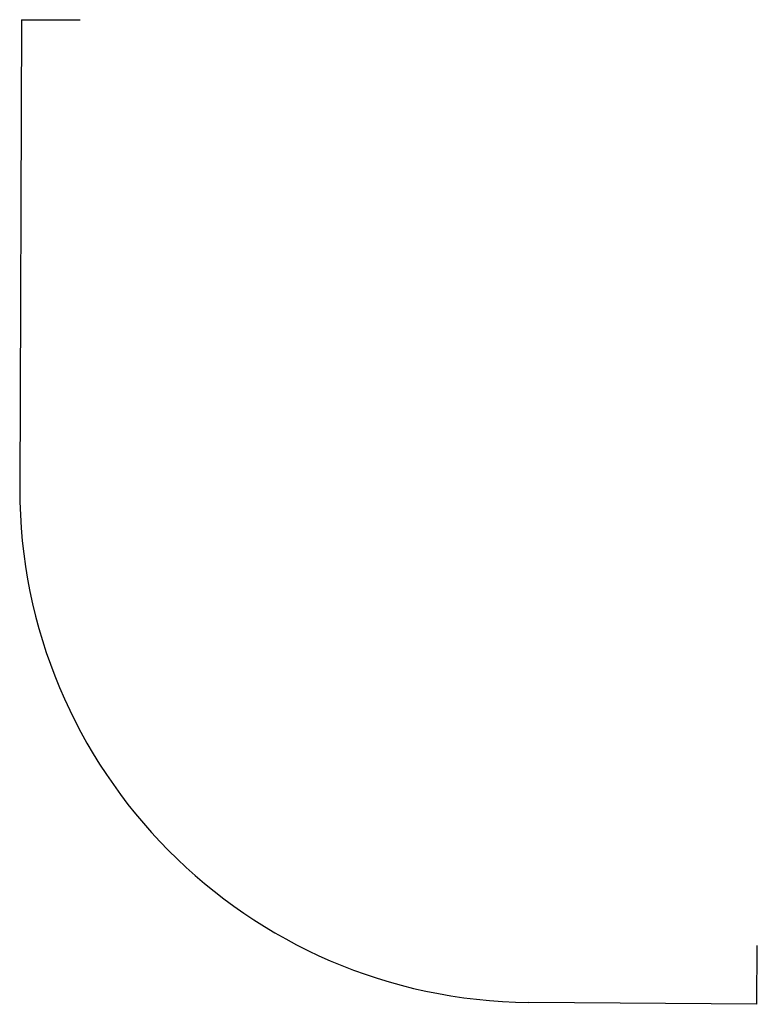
# Model space of a CAD drawing. Header units: feet. Extents: x 2259994 to 2426581, y 202954 to 438869.
# Tile 8 of 12: x 2302999 to 2303024, y 360957 to 360990. Entities that reach past the tile are written whole.
import ezdxf

# ---------------------------------------------------------------- set-up
doc = ezdxf.new("R2010")
doc.units = ezdxf.units.FT
doc.header["$MEASUREMENT"] = 0
doc.layers.add('SH_TextM', color=7, linetype='Continuous')

msp = doc.modelspace()

# ---------------------------------------------------------------- linework, layer by layer
at = {"layer": 'SH_TextM'}
for p, q in [((2302999.19036, 360990.23926, 971.23533), (2302999.12441, 360974.26282, 971.75223)), ((2302999.19036, 360990.23926, 971.23533), (2303001.19035, 360990.231, 971.23533)), ((2303024.25649, 360956.69306, 973.15304), (2303024.26924, 360958.69302)), ((2303024.25649, 360956.69306, 973.15304), (2303016.47566, 360956.7592, 972.59854))]:
    msp.add_line(p, q, dxfattribs=at)
msp.add_arc((2303016.62441, 360974.25856, 972.59854), 17.5, 179.986074, 269.512989, dxfattribs=at)

doc.saveas('drawing.dxf')
